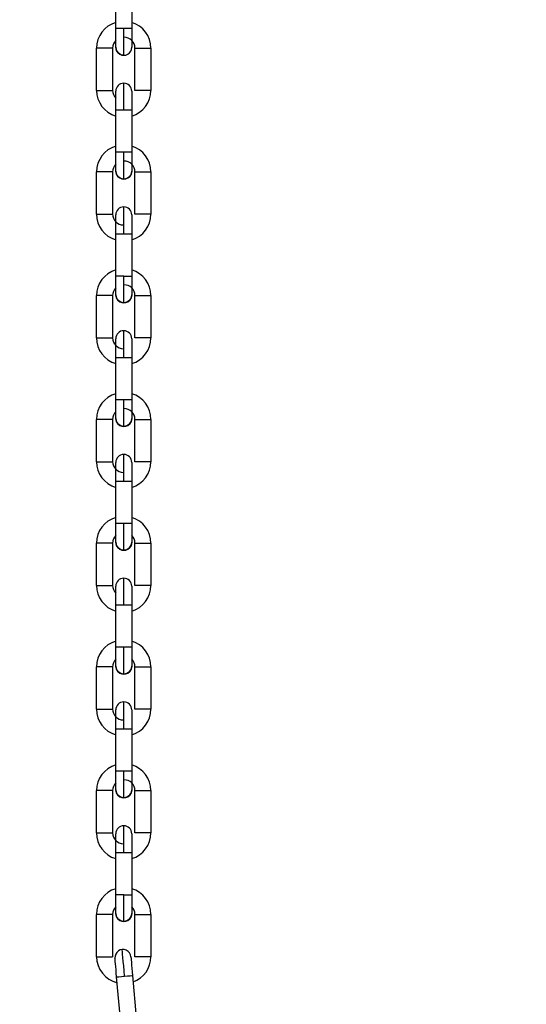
# Model space of a CAD drawing. Header units: inches. Extents: x 170 to 288, y 234 to 248.
# Tile 71 of 192: x 185.92 to 186.086, y 241.392 to 241.716. Entities that reach past the tile are written whole.
import ezdxf

# ---------------------------------------------------------------- set-up
doc = ezdxf.new("R2010")
doc.units = ezdxf.units.IN
doc.header["$LTSCALE"] = 0.25
doc.header["$MEASUREMENT"] = 0
doc.layers.add('ANNOTATIONS', color=1, linetype='Continuous')
doc.layers.add('SLIM E GUIDE MOTOR LH', color=7, linetype='Continuous')
doc.styles.add('ARIAL', font='arial.ttf', dxfattribs={"height": 0.09375})
doc.dimstyles.new('STANDARD$0', dxfattribs={"dimtxt": 0.09375, "dimasz": 0.09375, "dimexe": 0.03125, "dimexo": 0.046875, "dimgap": 0.09, "dimtad": 0, "dimtih": 1, "dimtoh": 1, "dimdec": 4, "dimzin": 0, "dimdsep": 46, "dimtxsty": 'ARIAL', "dimcen": 0.09, "dimadec": 0, "dimazin": 0, "dimtfac": 1, "dimtdec": 4, "dimtofl": 0, "dimtmove": 0, "dimatfit": 1, "dimfxl": 1, "dimtolj": 1, "dimtzin": 0, "dimarcsym": 0})

# ---------------------------------------------------------------- blocks, each defined once
blk = doc.blocks.new('*D11')
at = {"layer": 'ANNOTATIONS', "color": 0, "lineweight": -2, "transparency": 16777216}
for p, q in [((185.6191465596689, 244.1437778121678), (187.0176164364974, 244.1437778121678)), ((186.9863664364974, 244.0500278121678), (186.9863664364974, 242.3590412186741)), ((186.9863664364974, 240.2331944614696), (186.9863664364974, 241.9241810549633)), ((185.7089299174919, 240.1394444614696), (187.0176164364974, 240.1394444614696))]:
    blk.add_line(p, q, dxfattribs=at)
at = {"layer": 'ANNOTATIONS', "color": 0, "transparency": 16777216}
for points in [[(186.9707414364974, 244.0500278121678), (187.0019914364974, 244.0500278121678), (186.9863664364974, 244.1437778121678)], [(186.9707414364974, 240.2331944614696), (187.0019914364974, 240.2331944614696), (186.9863664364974, 240.1394444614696)]]:
    blk.add_solid(points, dxfattribs=at)
at = {"layer": 'defpoints', "color": 0, "transparency": 16777216}
for p in [(185.5722715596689, 244.1437778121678), (186.9863664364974, 244.1437778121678), (185.6620549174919, 240.1394444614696)]:
    blk.add_point(p, dxfattribs=at)
at = {"layer": 'ANNOTATIONS', "color": 0, "transparency": 16777216, "insert": (186.9863664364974, 242.1416111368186), "char_height": 0.09375, "attachment_point": 5, "style": 'ARIAL'}
blk.add_mtext('\\A1;OPENING \\PHEIGHT', dxfattribs=at)

msp = doc.modelspace()

# ---------------------------------------------------------------- linework, layer by layer
at = {"layer": 'SLIM E GUIDE MOTOR LH'}
for p, q in [((185.9515523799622, 241.7127843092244), (185.9515526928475, 241.7266950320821)), ((185.9568019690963, 241.7266950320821), (185.9568017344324, 241.7127843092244)), ((185.9568017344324, 241.7127843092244), (185.9515523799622, 241.7127843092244)), ((185.9452527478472, 241.6924536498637), (185.9452530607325, 241.7063643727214)), ((185.9505023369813, 241.7063643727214), (185.9452530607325, 241.7063643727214)), ((185.9505023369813, 241.7063643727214), (185.9505021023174, 241.692453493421)), ((185.9578511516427, 241.692453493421), (185.957851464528, 241.7063642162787)), ((185.9631008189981, 241.7063640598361), (185.9631005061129, 241.6924533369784)), ((185.9515515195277, 241.672122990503), (185.951551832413, 241.6860337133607)), ((185.951551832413, 241.6860337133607), (185.9551809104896, 241.6860337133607)), ((185.9568011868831, 241.686033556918), (185.9568008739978, 241.6721228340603)), ((185.9541762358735, 241.672122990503), (185.9515515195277, 241.672122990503)), ((185.9452518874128, 241.6517923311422), (185.945252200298, 241.6657030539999)), ((185.9505015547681, 241.6657028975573), (185.9505012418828, 241.6517921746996)), ((185.9578503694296, 241.651792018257), (185.9578506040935, 241.6657027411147)), ((185.9630999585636, 241.665702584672), (185.9630996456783, 241.6517918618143)), ((185.9515507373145, 241.6314615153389), (185.9515509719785, 241.6453722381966)), ((185.9515509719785, 241.6453722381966), (185.9568003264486, 241.6453722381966)), ((185.9568003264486, 241.6453722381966), (185.9568000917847, 241.6314613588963)), ((185.954175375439, 241.6314615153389), (185.9515507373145, 241.6314615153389)), ((185.9452511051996, 241.6111308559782), (185.9452513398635, 241.6250415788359)), ((185.9505006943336, 241.6250415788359), (185.9452513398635, 241.6250415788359)), ((185.9505006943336, 241.6250415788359), (185.9505004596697, 241.6111306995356)), ((185.9578495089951, 241.6111305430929), (185.9578498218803, 241.6250414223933)), ((185.9630990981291, 241.6250412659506), (185.9630988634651, 241.6111305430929)), ((185.9630988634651, 241.6111305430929), (185.9578495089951, 241.6111305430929)), ((185.9515498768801, 241.5908000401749), (185.9515501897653, 241.6047109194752)), ((185.9515501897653, 241.6047109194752), (185.9541748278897, 241.6047109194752)), ((185.9567995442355, 241.6047107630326), (185.9567992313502, 241.5908000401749)), ((185.945250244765, 241.5704693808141), (185.9452505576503, 241.5843802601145)), ((185.9504999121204, 241.5843801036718), (185.9504995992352, 241.5704693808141)), ((185.9578486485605, 241.5704692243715), (185.9578489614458, 241.5843799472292)), ((185.9630983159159, 241.5843797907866), (185.9630980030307, 241.5704690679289)), ((185.945250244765, 241.5704693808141), (185.9504995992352, 241.5704693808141)), ((185.9515490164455, 241.5501387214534), (185.9515493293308, 241.5640494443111)), ((185.9515493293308, 241.5640494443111), (185.9565989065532, 241.5640494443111)), ((185.9567986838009, 241.5640492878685), (185.9567983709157, 241.5501385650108)), ((185.9551781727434, 241.5501387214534), (185.9515490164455, 241.5501387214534)), ((185.9452493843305, 241.5298080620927), (185.9452496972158, 241.5437187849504)), ((185.9504990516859, 241.5437186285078), (185.9504987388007, 241.5298079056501)), ((185.9578478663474, 241.5298077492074), (185.9578481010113, 241.5437184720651)), ((185.9578481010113, 241.5437184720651), (185.9630974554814, 241.5437184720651)), ((185.9630974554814, 241.5437184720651), (185.9630972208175, 241.5298075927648)), ((185.9515482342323, 241.5094772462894), (185.9515484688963, 241.5233881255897)), ((185.954173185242, 241.5233879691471), (185.9567978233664, 241.5233879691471)), ((185.9567978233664, 241.5233879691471), (185.9567975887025, 241.5094772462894)), ((185.9567975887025, 241.5094772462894), (185.9515482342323, 241.5094772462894)), ((185.9452486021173, 241.4891465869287), (185.9452489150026, 241.5030573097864)), ((185.9504981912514, 241.5030573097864), (185.9504979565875, 241.489146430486)), ((185.9578470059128, 241.489146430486), (185.9578473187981, 241.5030571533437)), ((185.9630966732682, 241.5030569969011), (185.963096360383, 241.4891462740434)), ((185.9515473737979, 241.468815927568), (185.9515476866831, 241.4827266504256)), ((185.9515476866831, 241.4827266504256), (185.956028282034, 241.4827266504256)), ((185.9567970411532, 241.482726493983), (185.956796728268, 241.4688157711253)), ((185.9541720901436, 241.468815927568), (185.9515473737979, 241.468815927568)), ((185.9452477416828, 241.4484852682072), (185.9452480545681, 241.4623959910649)), ((185.9504974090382, 241.4623958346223), (185.950497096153, 241.4484851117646)), ((185.9578462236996, 241.448484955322), (185.9578464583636, 241.4623956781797)), ((185.9578464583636, 241.4623956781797), (185.9630958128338, 241.4623956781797)), ((185.9630958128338, 241.4623956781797), (185.9630954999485, 241.4484847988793)), ((185.95154690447, 241.4432683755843), (185.95154690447, 241.4464266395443)), ((185.9515465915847, 241.4281544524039), (185.9515468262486, 241.4420651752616)), ((185.9515468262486, 241.4420651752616), (185.9567961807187, 241.4420651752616)), ((185.9567961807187, 241.4420651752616), (185.9567958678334, 241.4281542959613)), ((185.9541712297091, 241.4281544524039), (185.9515465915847, 241.4281544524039)), ((185.9541712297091, 241.4281544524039), (185.9567958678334, 241.4281542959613)), ((185.9452469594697, 241.4078237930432), (185.9452471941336, 241.4217345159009)), ((185.9504965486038, 241.4217345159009), (185.9452471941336, 241.4217345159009)), ((185.9504965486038, 241.4217345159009), (185.9504963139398, 241.4078236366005)), ((185.9578453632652, 241.4078234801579), (185.9578456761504, 241.4217343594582)), ((185.9630949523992, 241.4217342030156), (185.9630947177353, 241.4078234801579)), ((185.9630947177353, 241.4078234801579), (185.9578453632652, 241.4078234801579)), ((185.9512947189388, 241.4073278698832), (185.9512886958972, 241.4074114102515)), ((185.957069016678, 241.4016485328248), (185.9582993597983, 241.3877922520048)), ((185.953070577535, 241.3873279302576), (185.9518402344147, 241.4011842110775))]:
    msp.add_line(p, q, dxfattribs=at)
at = {"layer": 'SLIM E GUIDE MOTOR LH', "flags": 128}
for points in [[(185.9515522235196, 241.7066162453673), (185.9515522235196, 241.7070858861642), (185.9515523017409, 241.7076558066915), (185.9515523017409, 241.7104239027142), (185.9515523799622, 241.7115811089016), (185.9515523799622, 241.7127843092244)], [(185.954176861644, 241.7039916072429), (185.954176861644, 241.7054734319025), (185.9541769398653, 241.7065669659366), (185.9541769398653, 241.7094195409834), (185.9541770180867, 241.7110689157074), (185.9541770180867, 241.7127843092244)], [(185.9568017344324, 241.7127843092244), (185.956801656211, 241.711580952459), (185.956801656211, 241.7084228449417), (185.9568015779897, 241.7076556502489), (185.9568015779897, 241.7066160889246)], [(185.954176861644, 241.7039916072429), (185.9531724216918, 241.7041913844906), (185.9523209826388, 241.7047603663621), (185.9517520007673, 241.7056118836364), (185.9515522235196, 241.7066162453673)], [(185.957851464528, 241.7063642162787), (185.9614805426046, 241.7063642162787), (185.9623320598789, 241.7063640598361), (185.9631008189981, 241.7063640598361)], [(185.9452527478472, 241.6924536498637), (185.9503023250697, 241.6924536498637), (185.9505021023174, 241.692453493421)], [(185.9541764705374, 241.6860337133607), (185.9541765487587, 241.6877491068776), (185.9541765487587, 241.6893984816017), (185.9541766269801, 241.6909186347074), (185.9541766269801, 241.6941569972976), (185.9541767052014, 241.6946573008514), (185.9541767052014, 241.6948262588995)], [(185.9631005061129, 241.6924533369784), (185.9604758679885, 241.6924533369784), (185.9594714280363, 241.692453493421), (185.9578511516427, 241.692453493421)], [(185.951551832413, 241.6860337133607), (185.951551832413, 241.6872370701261), (185.9515519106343, 241.6883941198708), (185.9515519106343, 241.6920830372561)], [(185.9515519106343, 241.6920830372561), (185.9515519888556, 241.6922016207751)], [(185.9568012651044, 241.6922014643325), (185.9568012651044, 241.6894602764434), (185.9568011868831, 241.6883939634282)], [(185.9551809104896, 241.6860337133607), (185.9560324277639, 241.686033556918), (185.9568011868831, 241.686033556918)], [(185.9568011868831, 241.6883938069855), (185.9568011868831, 241.6860334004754)], [(185.9515514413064, 241.6659549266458), (185.9515514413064, 241.668696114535), (185.9515515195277, 241.6697625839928), (185.9515515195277, 241.672122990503)], [(185.9541760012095, 241.6633301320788), (185.9541760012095, 241.663499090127), (185.9541760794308, 241.6639995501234), (185.9541760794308, 241.6672379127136), (185.9541761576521, 241.6687580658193), (185.9541761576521, 241.670407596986), (185.9541762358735, 241.672122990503)], [(185.9568008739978, 241.6721228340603), (185.9551805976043, 241.6721228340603), (185.9541762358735, 241.672122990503)], [(185.9568008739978, 241.6721228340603), (185.9568008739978, 241.6697624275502), (185.9568007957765, 241.668696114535), (185.9568007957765, 241.6659547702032)], [(185.9505015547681, 241.6657028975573), (185.9497327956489, 241.6657028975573), (185.9488812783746, 241.6657030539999), (185.945252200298, 241.6657030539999)], [(185.9541760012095, 241.6633301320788), (185.9531716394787, 241.6635299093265), (185.9523201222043, 241.6640988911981), (185.9517512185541, 241.6649504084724), (185.9515514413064, 241.6659549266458)], [(185.9568007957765, 241.6659547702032), (185.9566009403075, 241.6649504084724), (185.956031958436, 241.6640988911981), (185.9551804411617, 241.6635299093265), (185.9541760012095, 241.6633301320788)], [(185.9578506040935, 241.6657027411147), (185.9629001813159, 241.6657027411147), (185.9630999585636, 241.665702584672)], [(185.9541756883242, 241.6453722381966), (185.9541756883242, 241.6470876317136), (185.9541757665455, 241.6487370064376), (185.9541757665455, 241.6515895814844), (185.9541758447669, 241.6526829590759), (185.9541758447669, 241.6541647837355)], [(185.9452518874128, 241.6517923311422), (185.9468721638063, 241.6517923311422), (185.9478766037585, 241.6517921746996), (185.9505012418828, 241.6517921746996)], [(185.9515510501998, 241.6497337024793), (185.9515511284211, 241.6505007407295)], [(185.9515511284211, 241.6505005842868), (185.9515511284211, 241.6515401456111)], [(185.9568004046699, 241.6505005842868), (185.9568004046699, 241.6477324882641), (185.9568003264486, 241.6465754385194), (185.9568003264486, 241.6453722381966)], [(185.9568004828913, 241.6510705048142), (185.9568004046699, 241.6505005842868)], [(185.9568004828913, 241.6515399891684), (185.9568004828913, 241.6510705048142)], [(185.9630996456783, 241.6517918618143), (185.9628998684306, 241.6517918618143), (185.9623309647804, 241.651792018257), (185.9578503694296, 241.651792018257)], [(185.9515510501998, 241.6465754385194), (185.9515510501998, 241.6497335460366)], [(185.9515509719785, 241.6453722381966), (185.9515510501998, 241.646575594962)], [(185.9515505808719, 241.6252934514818), (185.9515505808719, 241.626333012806), (185.9515506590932, 241.6271000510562), (185.9515506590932, 241.6302581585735), (185.9515507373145, 241.6314615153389)], [(185.9541752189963, 241.6226686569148), (185.9541752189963, 241.6252441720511), (185.9541752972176, 241.6265765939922), (185.9541752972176, 241.6280967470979), (185.954175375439, 241.6297461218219), (185.954175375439, 241.6314615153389)], [(185.9568000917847, 241.6314613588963), (185.9568000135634, 241.6302581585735), (185.9568000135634, 241.6280346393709), (185.956799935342, 241.6270998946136), (185.956799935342, 241.6252932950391)], [(185.9541752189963, 241.6226686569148), (185.9531707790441, 241.6228685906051), (185.9523192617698, 241.6234375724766), (185.9517503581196, 241.6242890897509), (185.9515505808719, 241.6252934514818)], [(185.956799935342, 241.6252932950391), (185.956600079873, 241.6242889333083), (185.9560311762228, 241.623437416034), (185.9551796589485, 241.6228684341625), (185.9541752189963, 241.6226686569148)], [(185.9578498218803, 241.6250414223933), (185.9594700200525, 241.6250414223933), (185.9604744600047, 241.6250412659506), (185.9630990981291, 241.6250412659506)], [(185.9541748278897, 241.6047109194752), (185.954174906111, 241.6064261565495), (185.954174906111, 241.6095958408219), (185.9541749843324, 241.6109281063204), (185.9541749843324, 241.6135033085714)], [(185.9452511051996, 241.6111308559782), (185.9497317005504, 241.6111308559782), (185.9503006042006, 241.6111306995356), (185.9505004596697, 241.6111306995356)], [(185.9515502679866, 241.6081374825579), (185.9515502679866, 241.6108788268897)], [(185.9567996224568, 241.610878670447), (185.9567996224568, 241.6090720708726), (185.9567995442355, 241.6081373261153), (185.9567995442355, 241.6047106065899)], [(185.9515501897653, 241.6047109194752), (185.9515501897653, 241.6070711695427), (185.9515502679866, 241.6081376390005)], [(185.9541748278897, 241.6047109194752), (185.9551792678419, 241.6047107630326), (185.9567995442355, 241.6047107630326)], [(185.9515497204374, 241.5846319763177), (185.9515497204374, 241.5847505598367), (185.9515497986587, 241.5851016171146), (185.9515497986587, 241.5884397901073), (185.9515498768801, 241.5895968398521), (185.9515498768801, 241.5908000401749)], [(185.9567992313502, 241.5908000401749), (185.9531701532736, 241.5908000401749), (185.9523186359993, 241.5908001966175), (185.9517496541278, 241.5908001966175), (185.9515498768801, 241.5908000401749)], [(185.9541743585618, 241.5820073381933), (185.9541743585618, 241.5826765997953), (185.9541744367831, 241.5834891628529), (185.9541744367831, 241.5859151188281), (185.9541745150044, 241.5874352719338), (185.9541745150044, 241.5908000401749)], [(185.9567992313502, 241.5908000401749), (185.9567992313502, 241.5895966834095), (185.9567991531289, 241.5884396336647), (185.9567991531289, 241.585671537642), (185.9567990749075, 241.585101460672), (185.9567990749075, 241.5846319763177)], [(185.9504999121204, 241.5843801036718), (185.9488796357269, 241.5843801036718), (185.9478751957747, 241.5843802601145), (185.9452505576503, 241.5843802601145)], [(185.9541743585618, 241.5820073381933), (185.953169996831, 241.582207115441), (185.9523184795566, 241.5827760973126), (185.9517494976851, 241.5836276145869), (185.9515497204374, 241.5846319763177)], [(185.9567990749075, 241.5846319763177), (185.9565992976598, 241.5836274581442), (185.9560303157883, 241.5827760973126), (185.955178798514, 241.582207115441), (185.9541743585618, 241.5820073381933)], [(185.9578489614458, 241.5843799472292), (185.9623295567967, 241.5843799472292), (185.9628985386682, 241.5843797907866), (185.9630983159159, 241.5843797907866)], [(185.9541739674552, 241.5640494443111), (185.9541740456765, 241.5657648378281), (185.9541740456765, 241.5674142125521), (185.9541741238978, 241.5689343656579), (185.9541741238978, 241.5713601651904), (185.9541742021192, 241.572172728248), (185.9541742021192, 241.57284198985)], [(185.9515493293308, 241.5640492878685), (185.9515493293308, 241.5652526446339), (185.9515494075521, 241.5664096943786), (185.9515494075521, 241.5691777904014), (185.9515494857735, 241.5697478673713), (185.9515494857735, 241.5702173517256)], [(185.9567988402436, 241.570217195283), (185.9567988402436, 241.5700987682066), (185.9567987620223, 241.5697477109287), (185.9567987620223, 241.566409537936), (185.9567986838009, 241.5652524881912)], [(185.9630980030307, 241.5704690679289), (185.9614778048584, 241.5704690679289), (185.9604733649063, 241.5704692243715), (185.9578486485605, 241.5704692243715)], [(185.9565989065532, 241.5640494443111), (185.9567986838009, 241.5640492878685)], [(185.9567986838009, 241.5652526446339), (185.9567986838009, 241.5640492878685)], [(185.9515489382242, 241.5439706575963), (185.9515489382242, 241.5457772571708), (185.9515490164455, 241.5467120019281), (185.9515490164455, 241.5501387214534)], [(185.9541735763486, 241.5413458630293), (185.9541735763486, 241.5439213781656), (185.9541736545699, 241.5452538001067), (185.9541736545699, 241.5484233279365), (185.9541737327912, 241.5501387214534)], [(185.9567983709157, 241.5501385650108), (185.9560296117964, 241.5501385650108), (185.9551781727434, 241.5501387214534)], [(185.9567983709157, 241.5501385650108), (185.9567983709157, 241.5477781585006), (185.9567982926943, 241.5467118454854), (185.9567982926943, 241.5439705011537)], [(185.9504990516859, 241.5437186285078), (185.9502992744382, 241.5437186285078), (185.9497302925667, 241.5437187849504), (185.9452496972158, 241.5437187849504)], [(185.9541735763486, 241.5413458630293), (185.9531691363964, 241.541545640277), (185.9523176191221, 241.5421146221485), (185.951748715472, 241.5429661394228), (185.9515489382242, 241.5439706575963)], [(185.9567982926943, 241.5439705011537), (185.9565984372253, 241.5429661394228), (185.9560294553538, 241.5421146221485), (185.9551779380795, 241.541545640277), (185.9541735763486, 241.5413458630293)], [(185.954173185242, 241.5233879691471), (185.954173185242, 241.525103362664), (185.9541732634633, 241.5267528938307), (185.9541732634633, 241.5282728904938), (185.9541733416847, 241.5296053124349), (185.9541733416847, 241.5321805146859)], [(185.9452493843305, 241.5298080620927), (185.9488785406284, 241.5298080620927), (185.9497299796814, 241.5298079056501), (185.9504987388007, 241.5298079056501)], [(185.9515484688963, 241.5233881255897), (185.9515485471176, 241.5245913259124), (185.9515485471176, 241.5268146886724), (185.9515486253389, 241.5277494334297)], [(185.9515485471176, 241.5272904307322), (185.9515486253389, 241.5277492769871), (185.9515486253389, 241.5295558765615)], [(185.9567979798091, 241.5295558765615), (185.9567979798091, 241.5285163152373), (185.9567979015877, 241.5277492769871), (185.9567979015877, 241.5245911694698), (185.9567978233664, 241.5233879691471)], [(185.9630972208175, 241.5298075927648), (185.9628973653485, 241.5298077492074), (185.9578478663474, 241.5298077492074)], [(185.9515484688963, 241.5233881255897), (185.9531687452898, 241.5233881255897), (185.954173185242, 241.5233879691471)], [(185.9515480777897, 241.5033091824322), (185.9515480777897, 241.5043487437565), (185.951548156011, 241.5051157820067), (185.951548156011, 241.5071168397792), (185.9515482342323, 241.5082740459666), (185.9515482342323, 241.5094772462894)], [(185.9541727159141, 241.5006845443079), (185.9541727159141, 241.5021663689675), (185.9541727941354, 241.5032599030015), (185.9541727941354, 241.5061124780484), (185.9541728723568, 241.5077618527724), (185.9541728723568, 241.5094772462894)], [(185.9567975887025, 241.5094772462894), (185.9567975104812, 241.508273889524), (185.9567975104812, 241.5051157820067), (185.9567974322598, 241.5043485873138), (185.9567974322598, 241.5033091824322)], [(185.9504981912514, 241.5030573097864), (185.9468691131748, 241.5030573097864), (185.9460175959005, 241.503057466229), (185.9454486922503, 241.5030573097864), (185.9452489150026, 241.5030573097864)], [(185.9541727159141, 241.5006845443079), (185.9531682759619, 241.5008843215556), (185.9523168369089, 241.5014533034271), (185.9517478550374, 241.5023048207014), (185.9515480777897, 241.5033091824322)], [(185.9567974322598, 241.5033091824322), (185.9565976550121, 241.5023046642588), (185.9560286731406, 241.5014531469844), (185.9551771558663, 241.5008843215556), (185.9541727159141, 241.5006845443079)], [(185.9578473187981, 241.5030571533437), (185.9614763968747, 241.5030571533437), (185.962327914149, 241.5030569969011), (185.9630966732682, 241.5030569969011)], [(185.9452486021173, 241.4891465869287), (185.9502981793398, 241.4891465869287), (185.9504979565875, 241.489146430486)], [(185.9515477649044, 241.486153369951), (185.9515477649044, 241.4888945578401)], [(185.9541723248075, 241.4827266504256), (185.9541724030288, 241.4844420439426), (185.9541724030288, 241.4860914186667), (185.9541724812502, 241.4876115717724), (185.9541724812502, 241.4908499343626), (185.9541725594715, 241.4913502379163), (185.9541725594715, 241.4915191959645)], [(185.9567971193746, 241.4888944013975), (185.9567971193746, 241.4861530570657), (185.9567970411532, 241.4850867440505), (185.9567970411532, 241.4827263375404)], [(185.963096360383, 241.4891462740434), (185.9604717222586, 241.4891462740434), (185.9594672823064, 241.489146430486), (185.9578470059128, 241.489146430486)], [(185.9515476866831, 241.482726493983), (185.9515476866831, 241.4850869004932), (185.9515477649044, 241.4861532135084)], [(185.956028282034, 241.4827266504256), (185.9565972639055, 241.482726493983), (185.9567970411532, 241.482726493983)], [(185.9515472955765, 241.4626478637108), (185.9515472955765, 241.4653890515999), (185.9515473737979, 241.4664555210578), (185.9515473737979, 241.468815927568)], [(185.9541718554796, 241.4600230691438), (185.9541718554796, 241.460192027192), (185.9541719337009, 241.4606924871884), (185.9541719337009, 241.4639308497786), (185.9541720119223, 241.4654510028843), (185.9541720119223, 241.467100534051), (185.9541720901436, 241.468815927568)], [(185.956796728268, 241.4688157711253), (185.9551764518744, 241.4688157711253), (185.9541720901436, 241.468815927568)], [(185.956796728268, 241.4688157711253), (185.956796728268, 241.4676124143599), (185.9567966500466, 241.4664553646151), (185.9567966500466, 241.4631171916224), (185.9567965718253, 241.4627662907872), (185.9567965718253, 241.4626477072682)], [(185.9504974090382, 241.4623958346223), (185.949728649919, 241.4623958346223), (185.9488771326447, 241.4623959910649), (185.9452480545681, 241.4623959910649)], [(185.9541718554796, 241.4600230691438), (185.9531674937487, 241.4602228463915), (185.9523159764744, 241.460791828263), (185.9517470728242, 241.4616433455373), (185.9515472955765, 241.4626478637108)], [(185.9567965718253, 241.4626477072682), (185.9565967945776, 241.4616433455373), (185.9560278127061, 241.460791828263), (185.9551762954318, 241.4602228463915), (185.9541718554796, 241.4600230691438)], [(185.9541715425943, 241.4420651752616), (185.9541715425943, 241.4437805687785), (185.9541716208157, 241.4454299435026), (185.9541716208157, 241.4482825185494), (185.954171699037, 241.4493760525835), (185.954171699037, 241.4508577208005)], [(185.9452477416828, 241.4484852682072), (185.9468680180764, 241.4484852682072), (185.9478724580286, 241.4484851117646), (185.950497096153, 241.4484851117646)], [(185.95154690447, 241.4464264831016), (185.9515469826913, 241.4471935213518), (185.9515469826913, 241.4482330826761)], [(185.9567963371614, 241.4482329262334), (185.9567963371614, 241.4477634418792), (185.95679625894, 241.4471935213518), (185.95679625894, 241.4444254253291), (185.9567961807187, 241.4432683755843), (185.9567961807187, 241.4420651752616)], [(185.9630954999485, 241.4484847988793), (185.9628957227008, 241.4484847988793), (185.9623268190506, 241.448484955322), (185.9578462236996, 241.448484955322)], [(185.9515468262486, 241.4420651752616), (185.95154690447, 241.443268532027)], [(185.951546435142, 241.4219863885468), (185.951546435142, 241.4237929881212), (185.9515465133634, 241.4247277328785), (185.9515465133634, 241.4269510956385), (185.9515465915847, 241.4281544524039)], [(185.9541710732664, 241.4193615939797), (185.9541710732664, 241.421937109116), (185.9541711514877, 241.4232695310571), (185.9541711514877, 241.4247896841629), (185.9541712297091, 241.4264390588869), (185.9541712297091, 241.4281544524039)], [(185.9567958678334, 241.4281542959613), (185.9567958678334, 241.4247275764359), (185.9567957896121, 241.4237929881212), (185.9567957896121, 241.4219862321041)], [(185.9541710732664, 241.4193615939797), (185.9531666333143, 241.4195615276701), (185.9523151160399, 241.4201305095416), (185.9517462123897, 241.4209820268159), (185.951546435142, 241.4219863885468)], [(185.9567957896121, 241.4219862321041), (185.9565959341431, 241.4209818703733), (185.9560269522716, 241.420130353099), (185.9551754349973, 241.4195613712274), (185.9541710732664, 241.4193615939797)], [(185.9578456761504, 241.4217343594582), (185.9604703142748, 241.4217343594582), (185.961474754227, 241.4217342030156), (185.9630949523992, 241.4217342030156)], [(185.9452469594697, 241.4078237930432), (185.9497275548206, 241.4078237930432), (185.9502964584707, 241.4078236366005), (185.9504963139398, 241.4078236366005)], [(185.9544546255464, 241.4014163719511), (185.9543029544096, 241.4031250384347), (185.9541570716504, 241.4047679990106), (185.9540226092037, 241.4062822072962), (185.9539047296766, 241.4076093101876), (185.9538080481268, 241.4086984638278), (185.953736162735, 241.4095078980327), (185.95369196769, 241.4100061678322), (185.9536770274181, 241.4101745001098)], [(185.9565235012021, 241.4077921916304), (185.9565339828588, 241.4076740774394), (185.9565650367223, 241.4073244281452)], [(185.9513052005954, 241.4072099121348), (185.9512947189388, 241.4073278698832)], [(185.9515372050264, 241.4045974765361), (185.9514545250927, 241.4055284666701), (185.9513867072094, 241.4062925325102), (185.9513362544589, 241.4068602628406), (185.9513052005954, 241.4072099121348)], [(185.9513867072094, 241.4062923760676), (185.9513362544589, 241.4068602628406)], [(185.9517338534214, 241.4023825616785), (185.9516315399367, 241.4035352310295), (185.9515372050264, 241.4045973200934)], [(185.9565339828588, 241.4076740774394), (185.9565650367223, 241.4073245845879), (185.9566154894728, 241.4067568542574), (185.956683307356, 241.4059927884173)], [(185.956683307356, 241.4059926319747), (185.9567659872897, 241.4050616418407), (185.9568602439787, 241.4039993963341)], [(185.9518402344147, 241.4011842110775), (185.9517338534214, 241.4023827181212)], [(185.9518402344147, 241.4011842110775), (185.9520393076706, 241.4012018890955), (185.9526060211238, 241.4012522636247), (185.9534541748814, 241.4013275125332), (185.9544546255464, 241.4014163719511)], [(185.9544546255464, 241.4014163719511), (185.9554551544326, 241.4015052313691), (185.9563033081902, 241.4015804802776), (185.9568700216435, 241.4016308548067), (185.957069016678, 241.4016485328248)], [(185.9568602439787, 241.4039995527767), (185.9569626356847, 241.4028470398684), (185.957069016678, 241.4016485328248)], [(185.9569626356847, 241.4028468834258), (185.957069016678, 241.4016482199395)]]:
    msp.add_lwpolyline(points, dxfattribs=at)
at = {"layer": 'SLIM E GUIDE MOTOR LH'}
for centre, radius, start, end in [((185.9540457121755, 241.7063641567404), 0.00879265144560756, 106.4727034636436, 179.9985925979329), ((185.9543081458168, 241.7063642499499), 0.008792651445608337, 359.9988299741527, 73.52471910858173), ((185.9540456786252, 241.7063642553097), 0.003543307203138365, 134.7237412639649, 179.998829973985), ((185.9543081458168, 241.7063642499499), 0.003543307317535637, 359.9988299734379, 89.99882997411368), ((185.9541769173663, 241.7066162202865), 0.002624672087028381, 179.9988299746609, 359.9994094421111), ((185.9540453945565, 241.6924534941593), 0.008792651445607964, 179.9988299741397, 253.5247191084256), ((185.9540453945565, 241.6924534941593), 0.003543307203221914, 179.9988299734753, 225.2742417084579), ((185.954176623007, 241.6922015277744), 0.002624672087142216, 359.979854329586, 179.9798341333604), ((185.954307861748, 241.6924534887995), 0.008792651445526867, 286.4729408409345, 359.9988299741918), ((185.954044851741, 241.665702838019), 0.00879265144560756, 106.4727034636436, 179.9985925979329), ((185.9543073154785, 241.6657028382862), 0.008792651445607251, 359.9988299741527, 73.52471910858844), ((185.9540448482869, 241.6657028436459), 0.003543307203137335, 134.7237412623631, 179.9988299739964), ((185.9543073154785, 241.6657028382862), 0.003543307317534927, 359.9988299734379, 89.99882997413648), ((185.954176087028, 241.6659548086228), 0.002624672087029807, 179.9988299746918, 359.9988364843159), ((185.9541757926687, 241.6515401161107), 0.002624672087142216, 359.979854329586, 179.9798341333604), ((185.9540445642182, 241.6517920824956), 0.008792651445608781, 179.9988299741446, 253.5247190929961), ((185.9540445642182, 241.6517920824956), 0.003543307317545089, 179.9988299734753, 269.9988299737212), ((185.9543070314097, 241.6517920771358), 0.00879265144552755, 286.4729408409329, 359.9988299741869), ((185.9540439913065, 241.625041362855), 0.00879265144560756, 106.4727034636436, 179.9985925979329), ((185.9554937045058, 241.7316381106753), 0.1001852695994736, 269.2460281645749, 270.7471417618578), ((185.9543064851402, 241.6250414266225), 0.00879265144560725, 359.9988299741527, 73.52471910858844), ((185.9543064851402, 241.6250414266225), 0.003543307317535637, 359.9988299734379, 89.99882997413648), ((185.9540440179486, 241.6250414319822), 0.003543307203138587, 134.7237412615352, 179.998829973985), ((185.9541752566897, 241.6252933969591), 0.002624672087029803, 179.9988299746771, 359.9988364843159), ((185.9541749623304, 241.6108787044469), 0.002624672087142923, 359.9798543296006, 179.9798341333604), ((185.9540437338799, 241.6111306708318), 0.008792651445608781, 179.9988299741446, 253.5247190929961), ((185.9540437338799, 241.6111306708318), 0.003543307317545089, 179.9988299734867, 269.9988299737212), ((185.9543062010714, 241.6111306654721), 0.008792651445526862, 286.4729408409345, 359.9988299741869), ((185.9540432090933, 241.5843800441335), 0.00879265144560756, 106.4727034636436, 179.9985925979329), ((185.9543056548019, 241.5843800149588), 0.00879265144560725, 359.9988299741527, 73.52471910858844), ((185.9540431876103, 241.5843800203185), 0.003543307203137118, 134.7240746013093, 179.998829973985), ((185.9543056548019, 241.5843800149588), 0.003543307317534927, 359.9988299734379, 89.99882997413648), ((185.9541744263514, 241.5846319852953), 0.002624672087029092, 179.9988299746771, 359.9988364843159), ((185.9541741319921, 241.5702172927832), 0.002624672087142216, 359.979854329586, 179.9798341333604), ((185.9540429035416, 241.5704692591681), 0.008792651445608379, 179.9988299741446, 253.5247190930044), ((185.9540429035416, 241.5704692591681), 0.003543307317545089, 179.9988299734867, 269.9988299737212), ((185.9543053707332, 241.5704692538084), 0.008792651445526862, 286.4729408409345, 359.9988299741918), ((185.9540423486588, 241.5437185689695), 0.00879265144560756, 106.4727034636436, 179.9985925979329), ((185.9543048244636, 241.543718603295), 0.00879265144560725, 359.9988299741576, 73.52471910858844), ((185.954042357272, 241.5437186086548), 0.003543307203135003, 134.7242958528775, 179.9988299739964), ((185.9541735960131, 241.5439705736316), 0.002624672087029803, 179.9988299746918, 359.9988364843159), ((185.9543048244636, 241.543718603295), 0.003543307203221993, 359.9988299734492, 45.27422514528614), ((185.9541733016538, 241.5295558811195), 0.002624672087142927, 359.9798543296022, 179.9798341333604), ((185.9540420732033, 241.5298078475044), 0.008792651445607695, 179.9988299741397, 253.5247190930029), ((185.9540420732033, 241.5298078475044), 0.003543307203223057, 179.9988299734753, 225.2744388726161), ((185.9543045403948, 241.5298078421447), 0.00879265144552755, 286.4729408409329, 359.998829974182), ((185.9540415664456, 241.5030570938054), 0.00879265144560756, 106.4727034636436, 179.9985925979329), ((185.9543039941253, 241.5030571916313), 0.008792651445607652, 359.9988299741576, 73.52471910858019), ((185.9540415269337, 241.5030571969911), 0.003543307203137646, 134.7237412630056, 179.9988299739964), ((185.9543039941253, 241.5030571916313), 0.003543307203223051, 359.9988299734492, 45.27425813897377), ((185.9541727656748, 241.5033091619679), 0.002624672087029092, 179.9988299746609, 359.9988364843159), ((185.9540412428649, 241.4891464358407), 0.008792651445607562, 179.9988299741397, 253.5247191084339), ((185.9540412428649, 241.4891464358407), 0.003543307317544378, 179.9988299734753, 269.9988299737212), ((185.9541724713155, 241.4888944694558), 0.002624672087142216, 359.979854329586, 179.9798341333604), ((185.9543037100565, 241.489146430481), 0.008792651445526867, 286.4729408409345, 359.998829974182), ((185.9540407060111, 241.462395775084), 0.00879265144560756, 106.4727034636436, 179.9985925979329), ((185.954303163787, 241.4623957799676), 0.008792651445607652, 359.9988299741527, 73.52471910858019), ((185.954303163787, 241.4623957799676), 0.003543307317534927, 359.9988299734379, 89.99882997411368), ((185.9540406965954, 241.4623957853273), 0.003543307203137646, 134.7237412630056, 179.998829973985), ((185.9541719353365, 241.4626477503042), 0.002624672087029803, 179.9988299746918, 359.9988364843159), ((185.9541716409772, 241.4482330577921), 0.002624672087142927, 359.9798543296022, 179.9798341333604), ((185.9540404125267, 241.448485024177), 0.008792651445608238, 179.9988299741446, 253.5247191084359), ((185.9540404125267, 241.448485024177), 0.003543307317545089, 179.9988299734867, 269.9988299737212), ((185.9543028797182, 241.4484850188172), 0.00879265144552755, 286.4729408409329, 359.9988299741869), ((185.9540398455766, 241.4217342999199), 0.00879265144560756, 106.4727034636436, 179.9985925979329), ((185.9543023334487, 241.4217343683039), 0.008792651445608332, 359.9988299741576, 73.52471910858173), ((185.9540398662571, 241.4217343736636), 0.003543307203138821, 134.7237412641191, 179.9988299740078), ((185.9543023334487, 241.4217343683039), 0.003543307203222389, 359.9988299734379, 45.27420551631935), ((185.9541711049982, 241.4219863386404), 0.002624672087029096, 179.9988299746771, 359.9988364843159), ((185.9540395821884, 241.4078236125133), 0.008792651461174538, 179.9988299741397, 256.656650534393), ((185.9539091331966, 241.4075600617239), 0.002624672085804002, 5.05508971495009, 185.055111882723), ((185.9543020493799, 241.4078236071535), 0.008792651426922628, 289.6312208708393, 359.9988299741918)]:
    msp.add_arc(centre, radius, start, end, dxfattribs=at)

# ---------------------------------------------------------------- dimensions: what is measured, and where the dimension line sits
at = {"layer": 'ANNOTATIONS'}
dim = msp.add_linear_dim(base=(186.9863664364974, 244.1437778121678), p1=(185.6620549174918, 240.1394444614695), p2=(185.5722715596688, 244.1437778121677), angle=90, text='OPENING \\PHEIGHT', dimstyle='STANDARD$0', dxfattribs=at)
dim.commit()
dim.dimension.update_dxf_attribs({"geometry": '*D11', "text_midpoint": (186.9863664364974, 242.1416111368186)})

doc.saveas('drawing.dxf')
